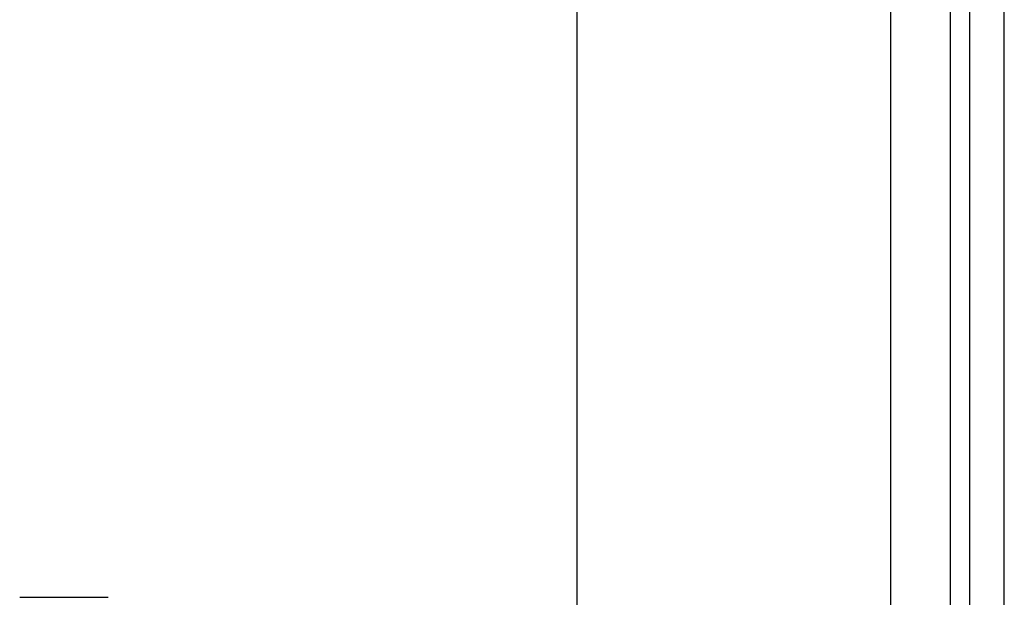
# Model space of a CAD drawing. Header units: inches. Extents: x 0 to 160, y -11 to 104.
# Tile 20 of 121: x 28.34 to 30.61, y 28.51 to 29.84. Entities that reach past the tile are written whole.
import ezdxf

# ---------------------------------------------------------------- set-up
doc = ezdxf.new("R2010")
doc.units = ezdxf.units.IN
doc.header["$LTSCALE"] = 9.614827
doc.header["$MEASUREMENT"] = 0
doc.layers.add('Visible Edges(ANSI)', color=7, linetype='Continuous', lineweight=25)
doc.layers.add('Visible Tangent Edges(ANSI)', color=7, linetype='Continuous', lineweight=25)

msp = doc.modelspace()

# ---------------------------------------------------------------- linework, layer by layer
at = {"layer": 'Visible Edges(ANSI)'}
for p, q in [((30.5311, 22.1936), (30.5311, 88.8923)), ((30.6106, 22.1936), (30.6106, 88.8923)), ((30.3481, 88.3052), (30.3481, 22.7807)), ((29.6251, 28.352), (29.6251, 54.9885)), ((28.3394, 28.5128), (28.5437, 28.5128))]:
    msp.add_line(p, q, dxfattribs=at)
at = {"layer": 'Visible Tangent Edges(ANSI)'}
msp.add_line((30.4863, 22.0129), (30.4863, 89.073), dxfattribs=at)

doc.saveas('drawing.dxf')
